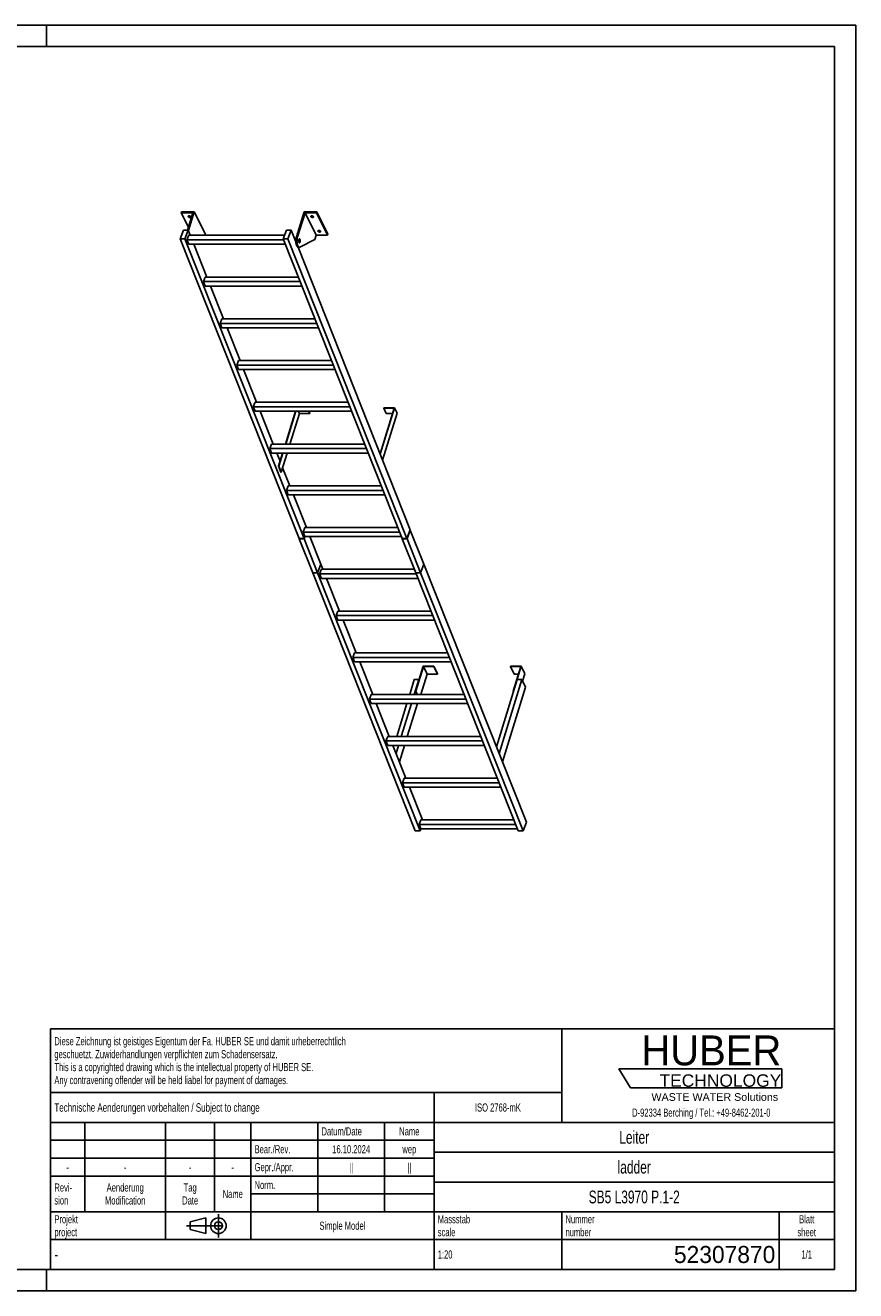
# Model space of a CAD drawing. Header units: millimetres. Extents: x 0 to 8400, y 0 to 5940.
# Tile 2 of 2: x 4501 to 8400, y 0 to 5940. Entities that reach past the tile are written whole.
import ezdxf

# ---------------------------------------------------------------- set-up
doc = ezdxf.new("R2010")
doc.units = ezdxf.units.MM
doc.header["$LTSCALE"] = 462
doc.linetypes.add('CENTER', pattern=[0.6, 0.375, -0.075, 0.075, -0.075])
doc.layers.get('0').update_dxf_attribs({"linetype": 'CONTINUOUS'})
for name, color, linetype in [('005_AXIS', 7, 'CONTINUOUS'), ('HUBER_Logo_BL1', 7, 'CONTINUOUS'), ('HUBER_Logo_BL2', 7, 'CONTINUOUS')]:
    doc.layers.add(name, color=color, linetype=linetype)
doc.styles.get("Standard").update_dxf_attribs({"font": 'txt', "width": 0.7})
doc.styles.add('TEXTSTYLE_2', font='txt')
doc.styles.add('TEXTSTYLE_3', font='arial.ttf')
doc.styles.add('TEXTSTYLE_5', font='txt', dxfattribs={"width": 0.8})
doc.styles.add('TEXTSTYLE_6', font='txt')

# ---------------------------------------------------------------- blocks, each defined once
blk = doc.blocks.new('HUBER_LOGO_BL1', base_point=(7675, 1007.5))
at = {"layer": 'HUBER_Logo_BL1', "color": 2, "linetype": 'Continuous', "attachment_point": 3, "line_spacing_factor": 0.78}
for s, insert, char_height, width, style in [('HUBER\\P\\fArial;\\H58.5;TECHNOLOGY ', (8050.7, 1198.2), 140.4, 775.343, 'TEXTSTYLE_2'), ('WASTE WATER Solutions', (8036, 927.2), 36, 594.067, 'TEXTSTYLE_3')]:
    blk.add_mtext(s, dxfattribs=dict(at, insert=insert, char_height=char_height, width=width, style=style))
at = {"layer": 'HUBER_Logo_BL1', "color": 2, "linetype": 'Continuous', "insert": (7675, 854.8), "char_height": 38, "width": 1621.786, "attachment_point": 2, "line_spacing_factor": 0.96}
blk.add_mtext('D-92334 Berching / Tel.: +49-8462-201-0', dxfattribs=at)
blk = doc.blocks.new('PROJEKTIONSMETHODE_1_BL3', base_point=(5360, 305))
at = {"color": 2, "linetype": 'CENTER'}
for p, q in [((5407.7, 360), (5407.7, 250)), ((5257.3, 305), (5462.7, 305))]:
    blk.add_line(p, q, dxfattribs=at)
at = {"color": 2, "linetype": 'Continuous'}
for p, q in [((5275.7, 323.3), (5349, 341.7)), ((5275.7, 286.7), (5275.7, 323.3)), ((5349, 268.3), (5349, 341.7)), ((5275.7, 286.7), (5349, 268.3))]:
    blk.add_line(p, q, dxfattribs=at)
for radius in [36.7, 18.3]:
    blk.add_circle((5407.7, 305), radius, dxfattribs=at)
blk = doc.blocks.new('*T16')
at = {"color": 3, "linetype": 'Continuous'}
for p, q in [((0, 0), (3680, 0)), ((0, 0), (0, -1130)), ((2400, 0), (2400, -440)), ((3680, 0), (3680, -1130)), ((0, -300), (2400, -300)), ((1800, -300), (1800, -1130)), ((0, -440), (3680, -440)), ((160, -440), (160, -860)), ((540, -440), (540, -990)), ((770, -440), (770, -860)), ((940, -440), (940, -990)), ((1254, -440), (1254, -860)), ((1568, -440), (1568, -860)), ((0, -524), (1800, -524)), ((1800, -580), (3680, -580)), ((0, -608), (1800, -608)), ((0, -692), (1800, -692)), ((1800, -720), (3680, -720)), ((940, -776), (1800, -776)), ((0, -860), (3680, -860)), ((2400, -860), (2400, -1130)), ((3420, -860), (3420, -1130)), ((0, -990), (3680, -990)), ((0, -1130), (3680, -1130))]:
    blk.add_line(p, q, dxfattribs=at)
at = {"color": 2, "linetype": 'Continuous', "line_spacing_factor": 0.96}
for s, insert, char_height, width, attachment_point in [('Diese Zeichnung ist geistiges Eigentum der Fa. HUBER SE und damit urheberrechtlich \\Pgeschuetzt. Zuwiderhandlungen verpflichten zum Schadensersatz.\\PThis is a copyrighted drawing which is the intellectual property of HUBER SE.\\PAny contravening offender will be held liabel for payment of damages.', (17.5, -39.8), 38, 4429.714, 1), ('Technische Aenderungen vorbehalten / Subject to change', (17.5, -350), 40, 3049.524, 1), ('ISO 2768-mK', (2100, -351), 38, 665.905, 2), ('Datum/Date', (1271.5, -463), 38, 584.476, 1), ('Name', (1684, -463), 38, 253.333, 2), ('Leiter', (2740, -480), 60, 480, 2), ('Bear./Rev.', (957.5, -547), 38, 544.667, 1), ('16.10.2024', (1411, -547), 38, 546.476, 2), ('wep', (1684, -547), 38, 199.048, 2), ('-', (80, -631), 38, 68.762, 2), ('-', (350, -631), 38, 68.762, 2), ('-', (655, -631), 38, 68.762, 2), ('-', (855, -631), 38, 68.762, 2), ('Gepr./Appr.', (957.5, -631), 38, 598.952, 1), ('||', (1411, -631), 38, 101.333, 2), ('||', (1684, -631), 38, 101.333, 2), ('ladder', (2740, -620), 60, 502.857, 2), ('Revi-\\Psion', (17.5, -726.6), 38, 276.857, 1), ('Aenderung\\PModification', (350, -726.6), 38, 606.19, 2), ('Tag\\PDate', (655, -726.6), 38, 235.238, 2), ('Name', (855, -757), 38, 253.333, 2), ('Norm. ', (957.5, -715), 38, 351.048, 1), ('SB5 L3970 P.1-2', (2740, -760), 60, 1342.857, 2), ('Projekt\\Pproject', (17.5, -875.6), 38, 367.333, 1), ('Massstab\\Pscale', (1817.5, -875.6), 38, 448.762, 1), ('Nummer\\Pnumber', (2417.5, -875.6), 38, 372.762, 1), ('Blatt\\Psheet', (3550, -875.6), 38, 275.048, 2), ('Simple Model', (1370, -906), 38, 656.857, 2), ('1:20', (1817.5, -1041), 38, 204.476, 1), ('1/1', (3550, -1041), 38, 159.238, 2)]:
    blk.add_mtext(s, dxfattribs=dict(at, insert=insert, char_height=char_height, width=width, attachment_point=attachment_point))
for s, insert, char_height, width, attachment_point, style in [('-', (17.5, -1035), 50, 36.667, 1, 'TEXTSTYLE_5'), ('52307870', (3402.5, -1020), 80, 1173.333, 3, 'TEXTSTYLE_6')]:
    blk.add_mtext(s, dxfattribs=dict(at, insert=insert, char_height=char_height, width=width, attachment_point=attachment_point, style=style))
blk = doc.blocks.new('HUBER_LOGO_BL2', base_point=(7670.4, 997))
at = {"layer": 'HUBER_Logo_BL2', "color": 5, "linetype": 'Continuous'}
for p, q in [((8052.9, 1042), (7287.9, 1042)), ((7287.9, 1042), (7341.9, 952)), ((8052.9, 1042), (8052.9, 952)), ((7341.9, 952), (8052.9, 952))]:
    blk.add_line(p, q, dxfattribs=at)

msp = doc.modelspace()

# ---------------------------------------------------------------- linework, layer by layer
at = {"color": 3, "linetype": 'Continuous'}
for p, q in [((8400, 5940), (0, 5940)), ((4600, 5940), (4600, 5840)), ((8400, 5940), (8400, 0)), ((4600, 0), (4600, 100)), ((8400, 0), (0, 0))]:
    msp.add_line(p, q, dxfattribs=at)
at = {"color": 5, "linetype": 'Continuous'}
for p, q in [((8300, 5840), (100, 5840)), ((8300, 100), (8300, 5840)), ((100, 100), (8300, 100))]:
    msp.add_line(p, q, dxfattribs=at)
at = {"color": 7, "linetype": 'Continuous'}
for p, q in [((5287.429, 5060.483), (5233.086, 5060.483)), ((5287.429, 5060.483), (5261.968, 4978.092)), ((5266.937, 4976.289), (5294.407, 5065.183)), ((5773.65, 4946.901), (5810.202, 5065.183)), ((5814.276, 5060.483), (5779.176, 4946.901)), ((5866.133, 4954.809), (5814.276, 5060.483)), ((5868.618, 5060.483), (5814.276, 5060.483)), ((5227.655, 4937.39), (5243.194, 4978.092)), ((5786.571, 3530.22), (5227.655, 4937.39)), ((5250.681, 4937.39), (5227.655, 4937.39)), ((5243.194, 4978.092), (5266.221, 4978.092)), ((5266.221, 4978.092), (5250.681, 4937.39)), ((5809.598, 3530.22), (5250.681, 4937.39)), ((5259.923, 4933.028), (5268.102, 4954.45)), ((5268.265, 4912.026), (5259.923, 4933.028)), ((5712.944, 4933.028), (5259.923, 4933.028)), ((5717.725, 4954.45), (5268.102, 4954.45)), ((5346.265, 4959.509), (5344.701, 4954.45)), ((5711.212, 4937.39), (5726.751, 4978.092)), ((6270.128, 3530.22), (5711.212, 4937.39)), ((5734.238, 4937.39), (5711.212, 4937.39)), ((5726.751, 4978.092), (5749.778, 4978.092)), ((5749.778, 4978.092), (5734.238, 4937.39)), ((6293.155, 3530.22), (5734.238, 4937.39)), ((5771.237, 4924.064), (5749.778, 4978.092)), ((5859.932, 4934.743), (5790.637, 4898.845)), ((5866.133, 4954.809), (5859.932, 4934.743)), ((5866.133, 4954.809), (5920.475, 4954.809)), ((5268.265, 4912.026), (5721.286, 4912.026)), ((5294.76, 4912.026), (5292.854, 4911.038)), ((6308.695, 3570.922), (5781.399, 4898.479)), ((5782.801, 4898.252), (5788.327, 4898.252)), ((5337.782, 4737.005), (5345.961, 4758.427)), ((5782.295, 4758.427), (5345.961, 4758.427)), ((5346.124, 4716.002), (5337.782, 4737.005)), ((5790.803, 4737.005), (5337.782, 4737.005)), ((5346.124, 4716.002), (5799.145, 4716.002)), ((5415.641, 4540.981), (5423.82, 4562.403)), ((5423.983, 4519.979), (5415.641, 4540.981)), ((5868.662, 4540.981), (5415.641, 4540.981)), ((5860.154, 4562.403), (5423.82, 4562.403)), ((5423.983, 4519.979), (5877.004, 4519.979)), ((5501.679, 4366.379), (5493.5, 4344.957)), ((5501.842, 4323.955), (5493.5, 4344.957)), ((5946.521, 4344.957), (5493.5, 4344.957)), ((5938.013, 4366.379), (5501.679, 4366.379)), ((5501.842, 4323.955), (5954.863, 4323.955)), ((5579.538, 4170.355), (5571.359, 4148.934)), ((6015.872, 4170.355), (5579.538, 4170.355)), ((5579.701, 4127.931), (5571.359, 4148.934)), ((6024.38, 4148.934), (5571.359, 4148.934)), ((5579.701, 4127.931), (6032.722, 4127.931)), ((5771.21, 4127.931), (5723.744, 3974.332)), ((5743.63, 3974.332), (5787.799, 4117.265)), ((5787.799, 4117.265), (5782.565, 4127.931)), ((5836.615, 4117.265), (5787.799, 4117.265)), ((5831.381, 4127.931), (5836.615, 4117.265)), ((5832.634, 4127.931), (5837.1, 4118.831)), ((5837.1, 4118.831), (5836.615, 4117.265)), ((6232.444, 4142.129), (6166.532, 3928.84)), ((6184.112, 4143.696), (6183.628, 4142.129)), ((6195.829, 4117.265), (6183.628, 4142.129)), ((6183.628, 4142.129), (6232.444, 4142.129)), ((6184.112, 4143.696), (6234.77, 4143.696)), ((6224.76, 4117.265), (6195.829, 4117.265)), ((5657.397, 3974.332), (5649.218, 3952.91)), ((5657.56, 3931.907), (5649.218, 3952.91)), ((6102.239, 3952.91), (5649.218, 3952.91)), ((6093.731, 3974.332), (5657.397, 3974.332)), ((5657.56, 3931.907), (6110.581, 3931.907)), ((5710.634, 3931.907), (5691.867, 3871.178)), ((5703.051, 3843.02), (5730.52, 3931.907)), ((5742.765, 3778.308), (5709.182, 3862.86)), ((5735.256, 3778.308), (5727.077, 3756.886)), ((5735.419, 3735.884), (5727.077, 3756.886)), ((6180.098, 3756.886), (5727.077, 3756.886)), ((6171.59, 3778.308), (5735.256, 3778.308)), ((5735.419, 3735.884), (6188.44, 3735.884)), ((5820.624, 3582.284), (5759.616, 3735.884)), ((5813.115, 3582.284), (5804.936, 3560.862)), ((6249.449, 3582.284), (5813.115, 3582.284)), ((6293.155, 3530.22), (6308.695, 3570.922)), ((6293.183, 3530.15), (6308.722, 3570.852)), ((6308.722, 3570.852), (6308.668, 3570.852)), ((6372.622, 3409.972), (6308.722, 3570.852)), ((5786.571, 3530.22), (5809.598, 3530.22)), ((5786.599, 3530.15), (5786.626, 3530.22)), ((5850.499, 3369.271), (5786.599, 3530.15)), ((5786.599, 3530.15), (5809.626, 3530.15)), ((5813.278, 3539.86), (5804.936, 3560.862)), ((6257.957, 3560.862), (5804.936, 3560.862)), ((5809.598, 3530.22), (5813.278, 3539.86)), ((5809.626, 3530.15), (5813.333, 3539.86)), ((5873.526, 3369.271), (5809.626, 3530.15)), ((5813.278, 3539.86), (6266.299, 3539.86)), ((5889.065, 3409.972), (5837.475, 3539.86)), ((6270.128, 3530.22), (6293.155, 3530.22)), ((6270.183, 3530.22), (6270.156, 3530.15)), ((6270.156, 3530.15), (6293.183, 3530.15)), ((6334.056, 3369.271), (6270.156, 3530.15)), ((6357.083, 3369.271), (6293.183, 3530.15)), ((5873.526, 3369.271), (5889.065, 3409.972)), ((5873.553, 3369.201), (5889.093, 3409.902)), ((5890.974, 3386.261), (5882.795, 3364.839)), ((5889.093, 3409.902), (5889.039, 3409.902)), ((5898.483, 3386.261), (5889.093, 3409.902)), ((6327.308, 3386.261), (5890.974, 3386.261)), ((6357.083, 3369.271), (6372.622, 3409.972)), ((6357.111, 3369.201), (6372.65, 3409.902)), ((6372.65, 3409.902), (6372.596, 3409.902)), ((6853.708, 2198.756), (6372.65, 3409.902)), ((5850.499, 3369.271), (5873.526, 3369.271)), ((5850.527, 3369.201), (5850.554, 3369.271)), ((5850.527, 3369.201), (5873.553, 3369.201)), ((6331.585, 2158.054), (5850.527, 3369.201)), ((6354.611, 2158.054), (5873.553, 3369.201)), ((6335.816, 3364.839), (5882.795, 3364.839)), ((5891.137, 3343.836), (5882.795, 3364.839)), ((5891.137, 3343.836), (6344.159, 3343.836)), ((5976.342, 3190.237), (5915.334, 3343.836)), ((6334.056, 3369.271), (6357.083, 3369.271)), ((6334.111, 3369.271), (6334.084, 3369.201)), ((6334.084, 3369.201), (6357.111, 3369.201)), ((6815.142, 2158.054), (6334.084, 3369.201)), ((6838.168, 2158.054), (6357.111, 3369.201)), ((5968.833, 3190.237), (5960.654, 3168.815)), ((6413.676, 3168.815), (5960.654, 3168.815)), ((5968.996, 3147.813), (5960.654, 3168.815)), ((6405.167, 3190.237), (5968.833, 3190.237)), ((5968.996, 3147.813), (6422.018, 3147.813)), ((6054.201, 2994.213), (5993.193, 3147.813)), ((6046.692, 2994.213), (6038.513, 2972.791)), ((6491.535, 2972.791), (6038.513, 2972.791)), ((6046.855, 2951.789), (6038.513, 2972.791)), ((6483.026, 2994.213), (6046.692, 2994.213)), ((6046.855, 2951.789), (6499.877, 2951.789)), ((6132.06, 2798.189), (6071.052, 2951.789)), ((6369.041, 2931.618), (6332.731, 2814.119)), ((6334.573, 2814.119), (6370.399, 2930.052)), ((6419.699, 2931.618), (6369.041, 2931.618)), ((6370.399, 2930.052), (6419.215, 2930.052)), ((6370.399, 2930.052), (6387.786, 2894.62)), ((6419.215, 2930.052), (6419.699, 2931.618)), ((6419.215, 2930.052), (6436.602, 2894.62)), ((6419.699, 2931.618), (6437.086, 2896.187)), ((6778.913, 2931.618), (6778.429, 2930.052)), ((6778.429, 2930.052), (6827.245, 2930.052)), ((6778.429, 2930.052), (6795.816, 2894.62)), ((6829.571, 2931.618), (6778.913, 2931.618)), ((6827.245, 2930.052), (6791.419, 2814.119)), ((6793.261, 2814.119), (6829.571, 2931.618)), ((6829.571, 2931.618), (6846.959, 2896.187)), ((6357.987, 2798.189), (6387.786, 2894.62)), ((6387.786, 2894.62), (6436.602, 2894.62)), ((6436.602, 2894.62), (6437.086, 2896.187)), ((6811.127, 2868.952), (6713.278, 2552.312)), ((6832.311, 2868.952), (6725.192, 2522.315)), ((6795.816, 2894.62), (6816.296, 2894.62)), ((6832.311, 2868.952), (6811.127, 2868.952)), ((6849.699, 2833.52), (6832.311, 2868.952)), ((6836.135, 2861.161), (6846.959, 2896.187)), ((6124.551, 2798.189), (6116.372, 2776.768)), ((6560.885, 2798.189), (6124.551, 2798.189)), ((6332.731, 2814.119), (6334.573, 2814.119)), ((6332.731, 2814.119), (6340.548, 2798.189)), ((6334.573, 2814.119), (6342.39, 2798.189)), ((6741.13, 2482.191), (6849.699, 2833.52)), ((6791.419, 2814.119), (6793.261, 2814.119)), ((6791.419, 2814.119), (6793.115, 2810.664)), ((6793.261, 2814.119), (6793.826, 2812.968)), ((6569.394, 2776.768), (6116.372, 2776.768)), ((6124.714, 2755.765), (6116.372, 2776.768)), ((6124.714, 2755.765), (6577.736, 2755.765)), ((6209.92, 2602.166), (6148.911, 2755.765)), ((6202.41, 2602.166), (6194.231, 2580.744)), ((6647.253, 2580.744), (6194.231, 2580.744)), ((6202.573, 2559.741), (6194.231, 2580.744)), ((6638.744, 2602.166), (6202.41, 2602.166)), ((6202.573, 2559.741), (6655.595, 2559.741)), ((6287.779, 2406.142), (6226.77, 2559.741)), ((6280.269, 2406.142), (6272.09, 2384.72)), ((6725.112, 2384.72), (6272.09, 2384.72)), ((6280.433, 2363.718), (6272.09, 2384.72)), ((6716.603, 2406.142), (6280.269, 2406.142)), ((6280.433, 2363.718), (6733.454, 2363.718)), ((6365.638, 2210.118), (6304.629, 2363.718)), ((6358.128, 2210.118), (6349.95, 2188.697)), ((6794.462, 2210.118), (6358.128, 2210.118)), ((6853.708, 2198.756), (6838.168, 2158.054)), ((6354.611, 2158.054), (6331.585, 2158.054)), ((6802.971, 2188.697), (6349.95, 2188.697)), ((6358.292, 2167.694), (6349.95, 2188.697)), ((6358.292, 2167.694), (6354.611, 2158.054)), ((6358.292, 2167.694), (6811.313, 2167.694)), ((6838.168, 2158.054), (6815.142, 2158.054))]:
    msp.add_line(p, q, dxfattribs=at)
at = {"color": 9, "linetype": 'Continuous'}
msp.add_line((5773.65, 4946.901), (5779.176, 4946.901), dxfattribs=at)
at = {"color": 7, "linetype": 'Continuous'}
for points, knots in [([(5773.65, 4946.901), (5772.92, 4944.54), (5771.805, 4939.45), (5771.039, 4931.492), (5771.13, 4923.284), (5772.074, 4915.455), (5773.561, 4909.483), (5775.174, 4905.4), (5776.477, 4902.912), (5777.906, 4900.905), (5779.443, 4899.414), (5781.08, 4898.474), (5782.248, 4898.252), (5782.801, 4898.252)], [0, 0, 0, 0, 0.13939916, 0.29280569, 0.45031518, 0.6015399, 0.73684017, 0.79611184, 0.84888331, 0.89492094, 0.93453064, 0.96882596, 1, 1, 1, 1]), ([(5779.176, 4946.901), (5778.446, 4944.54), (5777.331, 4939.45), (5776.565, 4931.492), (5776.657, 4923.284), (5777.6, 4915.455), (5779.087, 4909.483), (5780.7, 4905.4), (5782.004, 4902.912), (5783.432, 4900.905), (5784.97, 4899.414), (5786.606, 4898.474), (5787.775, 4898.252), (5788.327, 4898.252)], [0, 0, 0, 0, 0.13939916, 0.29280569, 0.45031518, 0.6015399, 0.73684017, 0.79611184, 0.84888331, 0.89492094, 0.93453064, 0.96882596, 1, 1, 1, 1]), ([(5788.327, 4898.252), (5788.521, 4898.252), (5789.321, 4898.303), (5790.1, 4898.566), (5790.637, 4898.845)], [0, 0, 0, 0, 0.24280265, 1, 1, 1, 1])]:
    msp.add_open_spline(points, degree=3, knots=knots, dxfattribs=at)
at = {"layer": '005_AXIS', "color": 7, "linetype": 'Continuous'}
for p, q in [((5234.538, 5065.183), (5233.086, 5060.483)), ((5233.086, 5060.483), (5266.431, 4992.534)), ((5294.407, 5065.183), (5234.538, 5065.183)), ((5346.265, 4959.509), (5294.407, 5065.183)), ((5870.071, 5065.183), (5810.202, 5065.183)), ((5870.071, 5065.183), (5868.618, 5060.483)), ((5920.475, 4954.809), (5868.618, 5060.483)), ((5921.928, 4959.509), (5870.071, 5065.183)), ((5275.611, 4954.45), (5266.221, 4978.092)), ((5771.492, 4935.752), (5766.595, 4935.752)), ((5788.327, 4935.752), (5786.22, 4935.752)), ((5921.928, 4959.509), (5920.475, 4954.809)), ((5353.47, 4758.427), (5292.462, 4912.026)), ((5788.327, 4920.752), (5786.224, 4920.752)), ((5431.329, 4562.403), (5370.321, 4716.002)), ((5509.188, 4366.379), (5448.18, 4519.979)), ((5587.047, 4170.355), (5526.039, 4323.955)), ((5664.906, 3974.332), (5603.898, 4127.931)), ((5769.368, 4127.931), (5721.902, 3974.332)), ((6234.77, 4143.696), (6167.568, 3926.231)), ((6178.752, 3898.073), (6246.972, 4118.831)), ((6246.972, 4118.831), (6234.77, 4143.696)), ((5696.962, 3893.626), (5681.757, 3931.907)), ((5708.792, 3931.907), (5690.025, 3871.178)), ((5690.025, 3871.178), (5701.209, 3843.02)), ((5690.025, 3871.178), (5691.867, 3871.178)), ((5691.867, 3871.178), (5703.051, 3843.02)), ((5701.209, 3843.02), (5703.051, 3843.02)), ((6327.57, 2868.952), (6305.703, 2798.189)), ((6348.754, 2868.952), (6326.887, 2798.189)), ((6327.57, 2868.952), (6348.754, 2868.952)), ((6349.319, 2867.801), (6348.754, 2868.952)), ((6292.592, 2755.765), (6245.127, 2602.166)), ((6313.777, 2755.765), (6266.311, 2602.166)), ((6294.648, 2602.166), (6342.113, 2755.765)), ((6232.017, 2559.741), (6229.721, 2552.312)), ((6253.201, 2559.741), (6241.635, 2522.315)), ((6257.573, 2482.191), (6281.538, 2559.741))]:
    msp.add_line(p, q, dxfattribs=at)
for points, knots in [([(5266.185, 5041.835), (5266.033, 5042.144), (5265.82, 5042.78), (5265.87, 5043.457), (5265.962, 5043.754)], [0, 0, 0, 0, 0.52599001, 1, 1, 1, 1]), ([(5265.962, 5043.754), (5266.085, 5044.155), (5266.642, 5044.947), (5268.019, 5045.647), (5269.775, 5045.938), (5271.765, 5045.812), (5273.793, 5045.284), (5275.66, 5044.408), (5277.175, 5043.273), (5277.919, 5042.323), (5278.159, 5041.835)], [0, 0, 0, 0, 0.08792798, 0.19150839, 0.31584218, 0.45699793, 0.60613597, 0.75253436, 0.88609218, 1, 1, 1, 1]), ([(5278.382, 5039.916), (5278.258, 5039.515), (5277.701, 5038.722), (5276.325, 5038.023), (5274.568, 5037.731), (5272.579, 5037.858), (5270.55, 5038.385), (5268.684, 5039.262), (5267.169, 5040.397), (5266.424, 5041.347), (5266.185, 5041.835)], [0, 0, 0, 0, 0.08792798, 0.19150839, 0.31584218, 0.45699793, 0.60613597, 0.75253436, 0.88609218, 1, 1, 1, 1]), ([(5277.554, 5042.743), (5276.788, 5042.526), (5275.064, 5042.399), (5272.495, 5042.88), (5270.102, 5043.932), (5268.751, 5045.01), (5268.24, 5045.621)], [0, 0, 0, 0, 0.23499217, 0.50000086, 0.76500904, 1, 1, 1, 1]), ([(5278.159, 5041.835), (5278.311, 5041.525), (5278.524, 5040.889), (5278.474, 5040.213), (5278.382, 5039.916)], [0, 0, 0, 0, 0.52599001, 1, 1, 1, 1]), ([(5841.848, 5041.835), (5841.696, 5042.144), (5841.483, 5042.78), (5841.533, 5043.457), (5841.625, 5043.754)], [0, 0, 0, 0, 0.52599001, 1, 1, 1, 1]), ([(5841.625, 5043.754), (5841.749, 5044.155), (5842.305, 5044.947), (5843.682, 5045.647), (5845.438, 5045.938), (5847.428, 5045.812), (5849.457, 5045.284), (5851.323, 5044.408), (5852.838, 5043.273), (5853.582, 5042.323), (5853.822, 5041.835)], [0, 0, 0, 0, 0.08792798, 0.19150839, 0.31584218, 0.45699793, 0.60613597, 0.75253436, 0.88609218, 1, 1, 1, 1]), ([(5854.045, 5039.916), (5853.921, 5039.515), (5853.365, 5038.722), (5851.988, 5038.023), (5850.232, 5037.731), (5848.242, 5037.858), (5846.213, 5038.385), (5844.347, 5039.262), (5842.832, 5040.397), (5842.088, 5041.347), (5841.848, 5041.835)], [0, 0, 0, 0, 0.08792798, 0.19150839, 0.31584218, 0.45699793, 0.60613597, 0.75253436, 0.88609218, 1, 1, 1, 1]), ([(5853.217, 5042.743), (5852.451, 5042.526), (5850.727, 5042.399), (5848.158, 5042.88), (5845.766, 5043.932), (5844.414, 5045.01), (5843.903, 5045.621)], [0, 0, 0, 0, 0.23499217, 0.50000086, 0.76500904, 1, 1, 1, 1]), ([(5853.822, 5041.835), (5853.974, 5041.525), (5854.187, 5040.889), (5854.137, 5040.213), (5854.045, 5039.916)], [0, 0, 0, 0, 0.52599001, 1, 1, 1, 1]), ([(5788.327, 4937.502), (5788.139, 4937.502), (5787.737, 4937.417), (5787.184, 4937.063), (5786.671, 4936.507), (5786, 4935.444), (5785.346, 4933.686), (5784.858, 4931.225), (5784.672, 4928.492), (5784.804, 4925.737), (5785.242, 4923.213), (5785.762, 4921.671), (5786.088, 4921.007)], [0, 0, 0, 0, 0.03139335, 0.06653602, 0.10789214, 0.15653911, 0.27536242, 0.41788486, 0.57383792, 0.73088447, 0.87653107, 1, 1, 1, 1]), ([(5788.327, 4935.752), (5788.174, 4935.752), (5787.849, 4935.683), (5787.4, 4935.396), (5786.984, 4934.946), (5786.44, 4934.083), (5785.91, 4932.658), (5785.515, 4930.662), (5785.363, 4928.447), (5785.471, 4926.213), (5785.826, 4924.167), (5786.247, 4922.916), (5786.512, 4922.377)], [0, 0, 0, 0, 0.03139336, 0.06653604, 0.10789215, 0.1565391, 0.27536241, 0.41788485, 0.57383792, 0.73088447, 0.87653103, 1, 1, 1, 1]), ([(5790.566, 4935.498), (5790.42, 4935.796), (5790.117, 4936.329), (5789.57, 4936.98), (5788.974, 4937.399), (5788.532, 4937.502), (5788.327, 4937.502)], [0, 0, 0, 0, 0.31594759, 0.58208421, 0.80455749, 1, 1, 1, 1]), ([(5790.143, 4934.127), (5790.024, 4934.369), (5789.778, 4934.801), (5789.335, 4935.329), (5788.852, 4935.669), (5788.493, 4935.752), (5788.327, 4935.752)], [0, 0, 0, 0, 0.31594789, 0.58208425, 0.80455749, 1, 1, 1, 1]), ([(5788.327, 4919.002), (5788.515, 4919.002), (5788.917, 4919.088), (5789.47, 4919.442), (5789.984, 4919.997), (5790.654, 4921.061), (5791.308, 4922.819), (5791.796, 4925.28), (5791.983, 4928.013), (5791.85, 4930.767), (5791.412, 4933.291), (5790.893, 4934.833), (5790.566, 4935.498)], [0, 0, 0, 0, 0.03139335, 0.06653602, 0.10789214, 0.15653911, 0.27536242, 0.41788486, 0.57383792, 0.73088447, 0.87653107, 1, 1, 1, 1]), ([(5788.327, 4920.752), (5788.48, 4920.752), (5788.806, 4920.821), (5789.254, 4921.109), (5789.67, 4921.559), (5790.214, 4922.421), (5790.744, 4923.847), (5791.14, 4925.842), (5791.291, 4928.058), (5791.184, 4930.292), (5790.828, 4932.338), (5790.407, 4933.588), (5790.143, 4934.127)], [0, 0, 0, 0, 0.03139336, 0.06653604, 0.10789215, 0.1565391, 0.27536241, 0.41788485, 0.57383792, 0.73088447, 0.87653103, 1, 1, 1, 1]), ([(5875.403, 4973.458), (5875.251, 4973.767), (5875.038, 4974.403), (5875.087, 4975.08), (5875.179, 4975.377)], [0, 0, 0, 0, 0.52599001, 1, 1, 1, 1]), ([(5875.179, 4975.377), (5875.303, 4975.778), (5875.86, 4976.57), (5877.237, 4977.269), (5878.993, 4977.561), (5880.982, 4977.434), (5883.011, 4976.907), (5884.877, 4976.031), (5886.393, 4974.896), (5887.137, 4973.946), (5887.376, 4973.458)], [0, 0, 0, 0, 0.08792798, 0.19150839, 0.31584218, 0.45699793, 0.60613597, 0.75253436, 0.88609218, 1, 1, 1, 1]), ([(5887.6, 4971.539), (5887.476, 4971.137), (5886.919, 4970.345), (5885.542, 4969.646), (5883.786, 4969.354), (5881.797, 4969.481), (5879.768, 4970.008), (5877.902, 4970.885), (5876.386, 4972.02), (5875.642, 4972.969), (5875.403, 4973.458)], [0, 0, 0, 0, 0.08792798, 0.19150839, 0.31584218, 0.45699793, 0.60613597, 0.75253436, 0.88609218, 1, 1, 1, 1]), ([(5886.772, 4974.366), (5886.006, 4974.149), (5884.281, 4974.022), (5881.712, 4974.503), (5879.32, 4975.555), (5877.968, 4976.633), (5877.458, 4977.244)], [0, 0, 0, 0, 0.23499217, 0.50000086, 0.76500904, 1, 1, 1, 1]), ([(5887.376, 4973.458), (5887.528, 4973.148), (5887.741, 4972.512), (5887.692, 4971.836), (5887.6, 4971.539)], [0, 0, 0, 0, 0.52599001, 1, 1, 1, 1]), ([(5786.088, 4921.007), (5786.234, 4920.709), (5786.537, 4920.176), (5787.084, 4919.525), (5787.68, 4919.105), (5788.122, 4919.002), (5788.327, 4919.002)], [0, 0, 0, 0, 0.31594759, 0.58208421, 0.80455749, 1, 1, 1, 1]), ([(5786.512, 4922.377), (5786.63, 4922.136), (5786.876, 4921.704), (5787.319, 4921.176), (5787.803, 4920.836), (5788.161, 4920.752), (5788.327, 4920.752)], [0, 0, 0, 0, 0.31594789, 0.58208425, 0.80455749, 1, 1, 1, 1])]:
    msp.add_open_spline(points, degree=3, knots=knots, dxfattribs=at)

# ---------------------------------------------------------------- block references
msp.add_blockref('*T16', (4620, 1230))
at = {"color": 2, "linetype": 'Continuous'}
msp.add_blockref('PROJEKTIONSMETHODE_1_BL3', (5360, 305), dxfattribs=at)
at = {"layer": 'HUBER_Logo_BL1'}
msp.add_blockref('HUBER_LOGO_BL1', (7674.994, 1007.484), dxfattribs=at)
at = {"layer": 'HUBER_Logo_BL2'}
msp.add_blockref('HUBER_LOGO_BL2', (7670.375, 996.993), dxfattribs=at)

doc.saveas('drawing.dxf')
